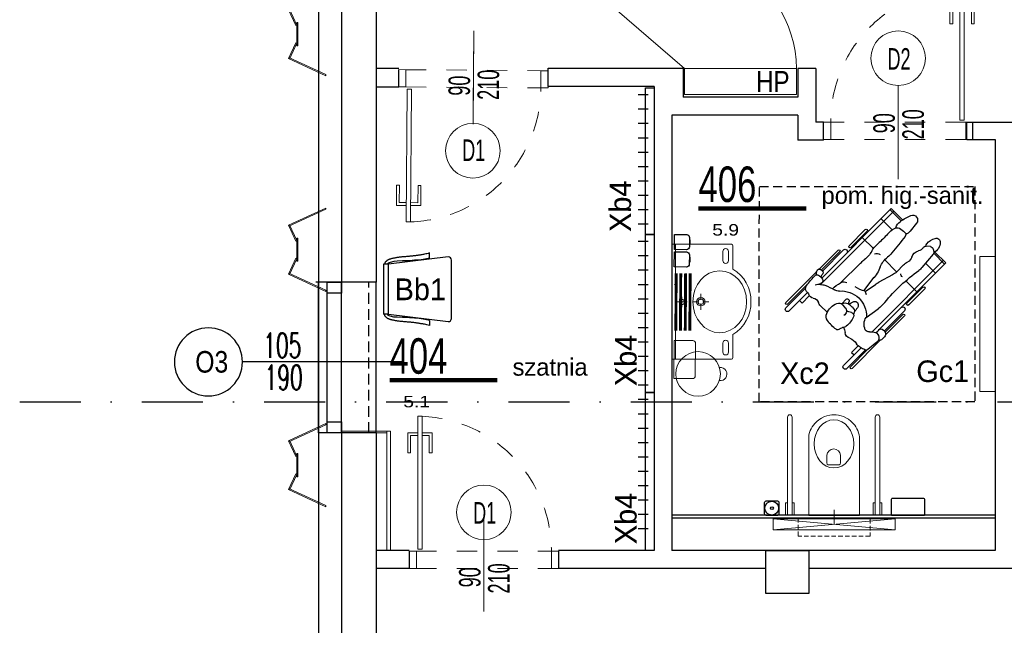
# Model space of a CAD drawing. Header units: millimetres. Extents: x 14495 to 271441, y -21035 to 2232.
# Tile 26 of 227: x 86311 to 86997, y -10084 to -9663. Entities that reach past the tile are written whole.
import ezdxf
from ezdxf.enums import TextEntityAlignment as Align

# ---------------------------------------------------------------- set-up
doc = ezdxf.new("R2010")
doc.units = ezdxf.units.MM
for name, pattern in [('$0$DASHED', [0.75, 0.5, -0.25]), ('DASHDOT', [1, 0.5, -0.25, 0, -0.25]), ('DASHED', [28.222222, 14.111111, -14.111111]), ('DASHED2', [9.525, 6.35, -3.175]), ('HIDDENX2', [0.75, 0.5, -0.25])]:
    doc.linetypes.add(name, pattern=pattern)
for name, color, linetype in [('-- TECH  SYMBOLE', 1, 'Continuous'), ('-- TECH NIEPEŁNOSPRAWNI', 8, 'Continuous'), ('-- TECH SPRZĘT NIEPEŁN', 1, 'Continuous'), ('-TECH SANITARNA', 1, 'Continuous'), ('_1_cienkie', 251, 'Continuous'), ('_A_widok', 1, 'Continuous'), ('a-bloki-drzwi', 52, 'Continuous'), ('a-cienka', 8, 'Continuous'), ('A-POW-NR', 1, 'Continuous'), ('A_bloki-drzwi', 1, 'Continuous'), ('A_BLOKI_KÓŁKO', 1, 'Continuous'), ('A_BLOKI_OPIS', 1, 'Continuous'), ('A_grzejniki', 34, 'Continuous'), ('A_L przerywana', 251, 'HIDDENX2'), ('A_Lcienka', 253, 'Continuous'), ('A_okładzina HPL', 37, 'Continuous'), ('A_OSIE', 252, 'DASHDOT'), ('A_PROJEKTOWANE', 3, 'Continuous'), ('A_SC_DZIAlOWE', 4, 'Continuous'), ('Sc-płyta cemwłókn-stelaz-wzmocnienie', 14, 'Continuous'), ('TECH Meble', 1, 'Continuous'), ('TECH Wyp.drobne', 1, 'Continuous')]:
    doc.layers.add(name, color=color, linetype=linetype)
for name, color, linetype, lineweight in [('03', 2, 'Continuous', 13), ('A-GENM', 2, 'Continuous', 9), ('a_hydrant pożarowy', 242, 'Continuous', 18), ('A_L_CIENKA', 251, 'Continuous', 5), ('A_obudowy G-K', 31, 'Continuous', 0), ('A_SANITARNE', 131, 'Continuous', 15), ('A_Stolarka_drzwi', 1, 'Continuous', 9), ('M_drzwi', 1, 'Continuous', 5), ('P-SANR-FIXT', 2, 'Continuous', 9), ('TECH Wyp-meble nowe', 1, 'Continuous', 30), ('Technologia sanitarne', 1, 'Continuous', 30)]:
    doc.layers.add(name, color=color, linetype=linetype, lineweight=lineweight)
doc.layers.add('A-POW', color=2, linetype='Continuous', plot=False)
doc.styles.add('arial-tab', font='arial.ttf')
doc.styles.add('ARIAL1_2', font='arial.ttf', dxfattribs={"width": 1.2})
doc.styles.add('arialce', font='ARIALN.TTF')
doc.styles.add('cent', font='swissel.ttf')
doc.styles.add('cg', font='GOTHIC.TTF')
doc.styles.add('ROMANS', font='romans', dxfattribs={"width": 0.6})
doc.styles.add('switz721ltexbt', font='swissel.ttf')

# ---------------------------------------------------------------- blocks, each defined once
blk = doc.blocks.new('DRZWI Z OSCIEZNICA NIEOKALAJACA 90')
at = {"linetype": 'DASHED'}
for p, q in [((-12, 5), (-12, 99)), ((0, 5), (0, 99))]:
    blk.add_line(p, q, dxfattribs=at)
at = {"ltscale": 0.05}
blk.add_line((-39.5, 52), (25.59, 52), dxfattribs=at)
for points in [[(-12, 99), (-12, 104), (0, 104), (0, 99)], [(93.91, 9.01), (1.43, 9.01), (1.43, 6.01), (93.91, 6.01)], [(-12, 0), (-12, 5), (0, 5), (0, 0)]]:
    blk.add_lwpolyline(points, close=True)
for points in [[(82.48, 9.01), (82.48, 16.01), (68.48, 16.01), (68.48, 14.01), (80.48, 14.01), (80.48, 9.01)], [(82.48, 6.01), (82.48, -0.99), (68.48, -0.99), (68.48, 1.01), (80.48, 1.01), (80.48, 6.01)]]:
    blk.add_lwpolyline(points)
at = {"linetype": 'DASHED'}
blk.add_arc((0, 5), 94, 2.44751, 90, dxfattribs=at)
blk = doc.blocks.new('SSCVCFDSS')
blk.add_line((0, 50.02), (0, 0))
blk.add_circle((0, -19), 19)
at = {"style": 'ROMANS', "text_generation_flag": 4, "width": 0.6}
blk.add_attdef('FD1-8', text='', height=13, rotation=270, dxfattribs=at).set_placement((6.15, 55.19), align=Align.RIGHT)
for tag, p in [('90', (-8.71, 25.47)), ('200', (8.16, 25.47))]:
    blk.add_attdef(tag, text='', height=13, rotation=270, dxfattribs=at).set_placement(p, align=Align.MIDDLE)
blk.add_attdef('AL6C', text='', height=13, dxfattribs=at).set_placement((-0.56, -18.64), align=Align.MIDDLE)
blk = doc.blocks.new('fghsdx')
at = {"lineweight": 0}
for p, q in [((-37.08, -19.4), (-25.08, 6.6)), ((-36.19, -19.4), (-24.35, 6.26)), ((-14.42, 0.8), (-25.41, 5.87)), ((-14.08, 1.53), (-25.08, 6.6)), ((-16.15, 0.8), (0, 0.8)), ((-16.15, 0.8), (-16.15, 0)), ((-16.15, 0), (0, 0)), ((-14.42, 0.8), (-14.08, 1.53)), ((-2.07, 1.53), (8.92, 6.6)), ((-1.73, 0.8), (-2.07, 1.53)), ((-1.73, 0.8), (9.26, 5.87)), ((0, 0.8), (0, 0)), ((20.04, -19.4), (8.2, 6.26)), ((20.92, -19.4), (8.92, 6.6)), ((-37.08, -19.4), (-36.19, -19.4)), ((20.92, -19.4), (20.04, -19.4))]:
    blk.add_line(p, q, dxfattribs=at)
blk = doc.blocks.new('HJTS')
at = {"color": 8}
blk.add_line((0, 0), (0, 111.34), dxfattribs=at)
at = {"layer": 'A_BLOKI_KÓŁKO', "ltscale": 0.04}
blk.add_circle((0, 135.04), 23.7, dxfattribs=at)
at = {"layer": 'A_BLOKI_OPIS', "style": 'ROMANS'}
for tag, height, width, p in [('O', 20.59, 0.5, (-0.05, 135.67)), ('100', 17.16, 0.6, (-11.49, 86.54)), ('200', 17.16, 0.6, (10.76, 86.54))]:
    blk.add_attdef(tag, text='', height=height, rotation=90, dxfattribs=dict(at, width=width)).set_placement(p, align=Align.MIDDLE)
blk = doc.blocks.new('POW')
at = {"const_width": 5}
blk.add_lwpolyline([(125.3, 0), (0, 0)], dxfattribs=at)
at = {"style": 'switz721ltexbt'}
blk.add_attdef('001', (-1.8, 12.3), '', height=41.2, dxfattribs=at)
blk = doc.blocks.new('krzesło')
at = {"color": 2, "ltscale": 0.1}
for p, q in [((3434.79, -4346.03), (3394.29, -4346.03)), ((3392.04, -4348.28), (3397.14, -4389.9)), ((3431.95, -4389.9), (3437.04, -4348.28)), ((3392.77, -4361.22), (3389.26, -4361.22)), ((3436.3, -4361.22), (3439.81, -4361.22)), ((3431.94, -4389.9), (3397.13, -4389.9)), ((3397.13, -4389.9), (3397.13, -4393.28)), ((3397.13, -4393.28), (3431.94, -4393.28)), ((3431.94, -4389.9), (3431.94, -4393.28))]:
    blk.add_line(p, q, dxfattribs=at)
for points in [[(3389.26, -4361.22), (3389.54, -4362.19), (3389.78, -4363.08), (3389.98, -4363.91), (3390.15, -4364.67), (3390.28, -4365.37), (3390.4, -4366.04), (3390.5, -4366.66), (3390.6, -4367.26), (3390.69, -4367.84), (3390.78, -4368.4), (3390.86, -4368.95), (3390.95, -4369.49), (3391.03, -4370.02), (3391.1, -4370.55), (3391.18, -4371.08), (3391.25, -4371.61), (3391.31, -4372.14), (3391.37, -4372.68), (3391.43, -4373.22), (3391.49, -4373.78), (3391.54, -4374.34), (3391.59, -4374.91), (3391.64, -4375.49), (3391.69, -4376.09), (3391.74, -4376.69), (3391.79, -4377.31), (3391.85, -4377.94), (3391.9, -4378.57), (3391.96, -4379.2), (3392.01, -4379.83), (3392.07, -4380.46), (3392.14, -4381.08), (3392.21, -4381.69), (3392.28, -4382.3), (3392.36, -4382.89), (3392.44, -4383.46), (3392.52, -4384.01), (3392.6, -4384.54), (3392.68, -4385.05), (3392.77, -4385.53), (3392.85, -4385.99), (3392.93, -4386.42), (3393.02, -4386.82), (3393.11, -4387.2), (3393.2, -4387.56), (3393.29, -4387.91), (3393.38, -4388.24), (3393.48, -4388.55), (3393.58, -4388.85), (3393.69, -4389.15), (3393.8, -4389.43), (3393.92, -4389.7), (3394.04, -4389.96), (3394.17, -4390.21), (3394.3, -4390.44), (3394.44, -4390.67), (3394.59, -4390.89), (3394.74, -4391.09), (3394.89, -4391.28), (3395.05, -4391.46), (3395.21, -4391.63), (3395.37, -4391.78), (3395.53, -4391.92), (3395.69, -4392.04), (3395.85, -4392.15), (3396.01, -4392.24), (3396.17, -4392.33), (3396.34, -4392.41), (3396.52, -4392.48), (3396.71, -4392.56), (3396.91, -4392.63), (3397.13, -4392.72)], [(3392.77, -4361.22), (3393.3, -4363.36), (3393.84, -4365.76), (3394.24, -4368.59), (3394.38, -4371.7), (3394.64, -4375.1), (3394.78, -4377.64), (3394.78, -4380.04), (3395.05, -4383.72), (3395.18, -4386.12), (3395.85, -4388.67), (3396.39, -4390.08), (3397.13, -4390.47)], [(3436.3, -4361.22), (3435.77, -4363.36), (3435.23, -4365.76), (3434.83, -4368.59), (3434.69, -4371.7), (3434.43, -4375.1), (3434.29, -4377.64), (3434.29, -4380.04), (3434.02, -4383.72), (3433.89, -4386.12), (3433.22, -4388.67), (3432.68, -4390.08), (3431.94, -4390.47)], [(3439.81, -4361.22), (3439.53, -4362.19), (3439.29, -4363.08), (3439.09, -4363.91), (3438.92, -4364.67), (3438.79, -4365.37), (3438.67, -4366.04), (3438.57, -4366.66), (3438.47, -4367.26), (3438.38, -4367.84), (3438.29, -4368.4), (3438.21, -4368.95), (3438.12, -4369.49), (3438.04, -4370.02), (3437.97, -4370.55), (3437.89, -4371.08), (3437.82, -4371.61), (3437.76, -4372.14), (3437.7, -4372.68), (3437.64, -4373.22), (3437.58, -4373.78), (3437.53, -4374.34), (3437.48, -4374.91), (3437.43, -4375.49), (3437.38, -4376.09), (3437.33, -4376.69), (3437.27, -4377.31), (3437.22, -4377.94), (3437.17, -4378.57), (3437.11, -4379.2), (3437.06, -4379.83), (3436.99, -4380.46), (3436.93, -4381.08), (3436.86, -4381.69), (3436.79, -4382.3), (3436.71, -4382.89), (3436.63, -4383.46), (3436.55, -4384.01), (3436.47, -4384.54), (3436.39, -4385.05), (3436.3, -4385.53), (3436.22, -4385.99), (3436.14, -4386.42), (3436.05, -4386.82), (3435.96, -4387.2), (3435.87, -4387.56), (3435.78, -4387.91), (3435.69, -4388.24), (3435.59, -4388.55), (3435.49, -4388.85), (3435.38, -4389.15), (3435.27, -4389.43), (3435.15, -4389.7), (3435.03, -4389.96), (3434.9, -4390.21), (3434.77, -4390.44), (3434.63, -4390.67), (3434.48, -4390.89), (3434.33, -4391.09), (3434.18, -4391.28), (3434.02, -4391.46), (3433.86, -4391.63), (3433.7, -4391.78), (3433.54, -4391.92), (3433.38, -4392.04), (3433.22, -4392.15), (3433.06, -4392.24), (3432.9, -4392.33), (3432.73, -4392.41), (3432.55, -4392.48), (3432.36, -4392.56), (3432.16, -4392.63), (3431.94, -4392.72)]]:
    blk.add_lwpolyline(points, dxfattribs=at)
for centre, start, end in [((3394.29, -4348.28), 90, 180), ((3434.79, -4348.28), 0, 90)]:
    blk.add_arc(centre, 2.25, start, end, dxfattribs=at)
blk = doc.blocks.new('krzesełko')
at = {"layer": 'TECH Meble'}
blk.add_blockref('krzesło', (-3414.54, 4393.28), dxfattribs=at)
blk = doc.blocks.new('D_wc_holder_ds - BG0900CS-706874-PW_K0')
at = {"layer": 'A-GENM', "color": 1}
for p, q in [((-392.11, 501.61), (-392.11, 493.11)), ((-390.76, 501.61), (-392.11, 501.61)), ((-386.21, 501.61), (-387.56, 501.61)), ((-386.21, 493.11), (-386.21, 501.61))]:
    blk.add_line(p, q, dxfattribs=at)
at = {"layer": 'P-SANR-FIXT', "color": 1}
for p, q in [((-390.76, 561.21), (-390.76, 493.11)), ((-387.56, 493.11), (-387.56, 561.21)), ((-390.76, 493.11), (-394.16, 493.11)), ((-394.16, 493.11), (-394.16, 492.81)), ((-384.16, 493.11), (-387.56, 493.11)), ((-384.16, 492.81), (-384.16, 493.11))]:
    blk.add_line(p, q, dxfattribs=at)
blk.add_arc((-389.16, 561.21), 1.6, 0, 180, dxfattribs=at)
blk = doc.blocks.new('wc inw')
at = {"color": 2, "lineweight": 0}
for p, q in [((-17.77, 0), (17.51, 0)), ((-4.44, -36.51), (-4.44, -41.77)), ((-3.5, -35.21), (4, -35.21)), ((4.94, -36.51), (4.94, -41.77)), ((-17.77, -54.69), (-17.51, -56.08)), ((-17.51, -56.08), (-17.12, -57.53)), ((-17.12, -57.53), (-16.6, -58.93)), ((-16.6, -58.93), (-15.97, -60.29)), ((-15.97, -60.29), (-15.22, -61.59)), ((-15.22, -61.59), (-14.37, -62.83)), ((15.22, -61.59), (14.37, -62.83)), ((15.97, -60.29), (15.22, -61.59)), ((16.6, -58.93), (15.97, -60.29)), ((17.12, -57.53), (16.6, -58.93)), ((17.51, -56.08), (17.12, -57.53)), ((-14.37, -62.83), (-13.41, -63.99)), ((-13.41, -63.99), (-11.77, -65.6)), ((-11.77, -65.6), (-10, -66.94)), ((-10, -66.94), (-8.71, -67.72)), ((-8.71, -67.72), (-6.54, -68.77)), ((8.71, -67.72), (6.54, -68.77)), ((10, -66.94), (8.71, -67.72)), ((11.77, -65.6), (10, -66.94)), ((13.41, -63.99), (11.77, -65.6)), ((14.37, -62.83), (13.41, -63.99)), ((-6.54, -68.77), (-5.07, -69.25)), ((-5.07, -69.25), (-3.02, -69.72)), ((-3.02, -69.72), (-1.52, -69.92)), ((-1.52, -69.92), (0, -70)), ((1.52, -69.92), (0, -70)), ((3.02, -69.72), (1.52, -69.92)), ((5.07, -69.25), (3.02, -69.72)), ((6.54, -68.77), (5.07, -69.25))]:
    blk.add_line(p, q, dxfattribs=at)
at = {"color": 2, "lineweight": 9}
for p, q in [((-17.77, -54.69), (-17.77, 0)), ((17.51, -56.08), (17.51, 0))]:
    blk.add_line(p, q, dxfattribs=at)
at = {"color": 8, "linetype": 'DASHED2', "lineweight": 9, "ltscale": 0.5}
blk.add_lwpolyline([(24.87, 14.5), (24.87, 2.5), (-25.13, 2.5), (-25.13, 14.5)], close=True, dxfattribs=at)
at = {"color": 2, "lineweight": 0}
for centre, radius, start, end in [((-3.24, -36.39), 1.2, 102.23395, 185.88986), ((3.75, -36.39), 1.2, 354.11014, 77.76605), ((0.25, -41.54), 4.7, 182.80221, 357.19779)]:
    blk.add_arc(centre, radius, start, end, dxfattribs=at)
blk.add_ellipse((0.05, -49.75), major_axis=(0, -16.75), ratio=0.823529, dxfattribs=at)
at = {"layer": 'Sc-płyta cemwłókn-stelaz-wzmocnienie', "lineweight": 9}
blk.add_line((-0.13, 6.25), (-0.13, -3.75), dxfattribs=at)
at = {"layer": 'Sc-płyta cemwłókn-stelaz-wzmocnienie', "color": 8, "lineweight": 9}
blk.add_lwpolyline([(-42.63, 2.5), (42.37, 2.5), (42.37, 10), (-42.63, 2.5), (-42.63, 10), (42.37, 2.5), (42.37, 10), (-42.63, 10)], dxfattribs=at)
blk = doc.blocks.new('niepełnosprawny')
at = {"layer": '-- TECH SPRZĘT NIEPEŁN', "color": 8, "linetype": 'DASHED2'}
blk.add_lwpolyline([(0, 0), (150, 0), (150, 150), (0, 150)], close=True, dxfattribs=at)
at = {"color": 252}
for p, q in [((48.81, 78.49), (98.5, 128.03)), ((50.55, 83.75), (96.73, 129.8)), ((103.44, 121.4), (95.9, 128.97)), ((104.29, 122.22), (96.73, 129.8)), ((96.56, 115.8), (89.65, 122.74)), ((102.89, 121.08), (93.5, 113.25)), ((106.38, 121.06), (104.56, 121.48)), ((108.08, 119.1), (108.33, 116.21)), ((67.44, 104.01), (78.65, 115.18)), ((68.64, 102.8), (79.85, 113.97)), ((76.53, 109.66), (84.24, 101.92)), ((124.41, 109.47), (118.88, 105.04)), ((46.67, 87.92), (59.79, 101)), ((48.59, 87.63), (60.89, 99.89)), ((49.48, 87.1), (63.48, 101.06)), ((95.34, 100.38), (90.54, 95.64)), ((125.99, 98.78), (133.76, 90.99)), ((126.68, 99.76), (134.59, 91.82)), ((81.65, 42.57), (132.83, 93.59)), ((88.32, 92.66), (83.28, 83.24)), ((86.14, 43.52), (134.59, 91.82)), ((90.52, 95.62), (98.8, 87.32)), ((119.74, 92.55), (127.51, 84.76)), ((23.27, 64.59), (42.97, 84.23)), ((45.28, 87.25), (43.68, 85.63)), ((48.38, 81.59), (49.73, 82.94)), ((58.81, 74.31), (64.73, 82.64)), ((24.38, 63.49), (36.36, 75.44)), ((41.51, 81.82), (36.44, 75.54)), ((76.71, 73.72), (81.8, 80.85)), ((77.24, 72.74), (86.69, 80.08)), ((106.69, 79.4), (114.39, 71.68)), ((23.2, 60.9), (36.17, 73.83)), ((25.41, 58.69), (37.73, 70.97)), ((34.45, 64.17), (39.01, 68.72)), ((82.76, 56.53), (96.49, 70.37)), ((107.51, 63.82), (118.72, 74.99)), ((108.71, 62.61), (119.92, 73.79)), ((34.45, 64.17), (32.68, 65.94)), ((60.48, 65.72), (62.59, 66.34)), ((66.1, 64.6), (64.24, 66.03)), ((66.22, 64.49), (67.8, 62.74)), ((68.33, 62.01), (69.79, 62.52)), ((67.59, 58), (65.78, 59.63)), ((68.36, 57.02), (68.78, 58.58)), ((68.57, 57.8), (71.18, 60.21)), ((91.02, 43.97), (105.75, 58.66)), ((91.79, 43.32), (104.58, 56.07)), ((92.39, 41.72), (105.68, 54.97)), ((62.36, 47.32), (66.88, 42.58)), ((81.37, 38.77), (82.34, 42.64)), ((81.85, 40.7), (81.48, 44.24)), ((81.79, 41.32), (81.96, 41.14)), ((92.27, 41.46), (91.49, 40.32)), ((68.78, 29.74), (73.88, 34.82)), ((69.17, 18.56), (90.42, 39.75)), ((90.63, 39.78), (89.62, 39.63)), ((63.27, 20.71), (76.18, 33.59)), ((65.48, 18.5), (79.33, 32.31)), ((68.06, 19.67), (82.57, 34.13)), ((68.78, 29.74), (70.54, 27.97))]:
    blk.add_line(p, q, dxfattribs=at)
for centre, radius, start, end in [((111.33, 117.6), 8.42, 92.08012, 152.31761), ((111.13, 123.23), 2.79, 344.08732, 92.08012), ((104.13, 119.6), 1.93, 77.01032, 129.8071), ((105.88, 118.9), 2.21, 4.98343, 77.01032), ((107.45, 119.78), 4.04, 282.63604, 309.80761), ((102.55, 125.67), 11.71, 309.80761, 344.08732), ((-7.73, 182.16), 122.05, 309.07613, 324.40364), ((79.25, 114.58), 0.85, 314.91418, 134.91418), ((100.85, 104.43), 11.48, 129.8071, 144.40364), ((99.03, 112.19), 6.25, 286.02488, 346.99885), ((110.36, 109.57), 5.38, 124.79178, 166.99885), ((105.9, 115.99), 2.44, 304.79178, 4.98343), ((126.57, 106.78), 3.45, 336.88335, 128.67686), ((68.04, 103.4), 0.85, 134.91418, 314.91418), ((88.21, 107.59), 10.14, 314.66024, 335.04139), ((102.23, 101.07), 5.32, 106.02488, 155.04139), ((124.41, 98.13), 8.85, 128.67686, 154.46345), ((97.6, 119.15), 34.95, 323.17522, 336.88335), ((60.34, 100.44), 0.781, 314.91418, 134.91418), ((64.58, 99.95), 1.56, 314.91418, 134.91418), ((89.04, 101.08), 2.52, 214.29127, 270.22754), ((249.89, -78.93), 225.21, 126.75321, 130.49717), ((116.44, 99.76), 2.19, 46.20224, 126.75321), ((107.46, 90.39), 15.16, 28.39645, 46.20224), ((117.64, 95.9), 3.59, 329.74965, 28.39645), ((118.44, 103.54), 8.91, 287.5671, 323.17522), ((99.28, 86.8), 12.43, 134.66024, 151.85869), ((87.4, 100.04), 17.08, 292.3021, 320.97017), ((118.76, 74.62), 23.29, 130.49717, 140.97017), ((160.39, 39.43), 66.23, 131.21661, 139.41173), ((103.91, 103.91), 19.48, 311.21661, 329.74965), ((44.6, 79.33), 3.97, 23.05759, 141.08794), ((45.49, 83.83), 2.56, 135.2876, 199.01047), ((46.91, 85.64), 2.29, 95.91237, 135.2876), ((47.07, 84.08), 3.86, 21.62132, 95.91237), ((51.53, 79.78), 3.63, 119.32322, 158.59706), ((48.74, 84.75), 2.06, 299.32322, 21.62132), ((84.46, 68.62), 24.2, 129.07613, 144.59912), ((64.04, 93.53), 21.81, 324.48977, 331.85869), ((105.55, 55.79), 30.75, 112.3021, 130.58215), ((98.17, 81.67), 5.1, 343.60718, 29.25003), ((95.54, 94.99), 19.16, 299.08405, 319.41173), ((37.8, 74.45), 1.75, 141.08794, 213.46714), ((41.65, 78.08), 7.18, 349.46271, 23.05759), ((51.38, 76.27), 2.72, 169.46271, 244.85859), ((114.36, 61.15), 19.56, 119.08405, 142.3635), ((21.26, 63.51), 18.09, 22.06272, 33.46714), ((42.99, 72.32), 5.36, 202.06272, 241.48362), ((54.05, 81.97), 9.02, 244.85859, 301.85935), ((59.57, 57.07), 17.61, 355.5754, 91.59996), ((70.78, 58.8), 10.8, 113.38218, 135.15225), ((67.46, 66.49), 2.42, 342.20914, 113.38218), ((82.24, 90.41), 17.58, 244.2845, 252.73045), ((94.58, 77.41), 17.97, 192.18819, 216.13373), ((75.87, 90.84), 29.05, 315.22621, 322.3635), ((119.32, 74.39), 0.85, 314.91418, 134.91418), ((23.83, 64.04), 0.781, 134.91418, 314.91418), ((36.54, 60.45), 8.14, 18.43079, 61.48362), ((48.96, 64.59), 4.95, 198.43079, 262.43639), ((66.49, 49.45), 17.71, 114.50055, 141.32408), ((60.04, 63.6), 2.17, 14.08424, 114.50055), ((97.1, 72.89), 36.04, 194.08424, 199.79898), ((63.11, 64.55), 1.86, 52.43731, 106.28539), ((65.53, 63.87), 0.929, 42.01996, 52.43731), ((64.49, 59.76), 4.45, 344.63926, 42.01996), ((61.22, 68.49), 8.97, 318.62175, 342.20914), ((70.25, 61.22), 1.38, 312.74136, 109.1452), ((108.11, 63.22), 0.85, 134.91418, 314.91418), ((24.3, 59.8), 1.56, 134.91418, 314.91418), ((46.78, 48.12), 11.66, 64.63985, 82.43639), ((52.03, 54.54), 1.84, 135.86772, 215.1309), ((48.23, 58.22), 3.45, 315.86772, 356.24313), ((56.18, 57.7), 4.51, 141.32408, 176.24313), ((63.24, 57.1), 3.58, 44.91418, 150.35184), ((65.2, 55.34), 3.58, 337.28809, 47.94867), ((82.68, 55.29), 5.58, 175.5754, 210.55823), ((62.59, 66.81), 22.64, 315.48401, 332.98863), ((78.06, 58.83), 5.46, 340.01907, 23.74165), ((104.65, 59.76), 1.56, 314.91418, 134.91418), ((105.13, 55.52), 0.781, 314.91418, 134.91418), ((70.93, 67.84), 24.94, 215.1309, 234.95846), ((56.31, 59.06), 13.21, 293.04769, 337.28809), ((39.97, 30.07), 44.02, 20.73135, 30.55823), ((59.51, 51.55), 5.05, 234.95846, 293.04769), ((70.93, 46.43), 5.58, 223.63329, 251.37717), ((75.82, 43.64), 5.69, 6.0149, 20.73135), ((84.4, 42.12), 2.13, 59.26703, 165.94326), ((81.38, 37.04), 8.04, 31.20323, 59.26703), ((86.67, 45.33), 2.41, 274.40357, 322.74072), ((86.68, 40.25), 1.84, 314.20948, 31.20323), ((89.64, 43.07), 1.32, 82.69415, 142.74072), ((89.4, 41.25), 3.15, 19.32062, 82.69415), ((91.5, 41.99), 0.934, 325.61322, 19.32062), ((67.69, 36.81), 4.56, 8.04568, 71.37717), ((75.93, 37.98), 3.76, 188.04568, 250.12907), ((72.79, 29.3), 5.46, 41.141, 70.12907), ((31.71, 96.75), 80.67, 308.45986, 314.20948), ((89.46, 40.71), 1.1, 211.33272, 278.71916), ((90.44, 41.04), 1.28, 278.71916, 325.61322), ((78.49, 34.28), 2.1, 221.141, 280.32649), ((77.64, 38.93), 6.83, 280.32649, 308.45986), ((64.37, 19.61), 1.56, 134.91418, 314.91418), ((68.61, 19.12), 0.781, 134.91418, 314.91418)]:
    blk.add_arc(centre, radius, start, end, dxfattribs=at)
blk = doc.blocks.new('umywalka vb npnsp')
at = {"layer": 'A_SANITARNE', "color": 1}
for p, q in [((364034, 420745), (364034, 420781.5)), ((364034, 420745), (363997.5, 420745)), ((364034, 420745), (364034, 420708.5)), ((364034, 420745), (364070.5, 420745)), ((364032.5, 420626), (364032.5, 420668.5)), ((364019.5, 420613), (363977, 420613)), ((364032.5, 420600), (364032.5, 420557.5)), ((364045.5, 420613), (364088, 420613))]:
    blk.add_line(p, q, dxfattribs=at)
at = {"layer": 'A_SANITARNE', "color": 2}
for p, q in [((363682.5, 420460), (363745, 420460)), ((364382.5, 420460), (364320, 420460)), ((363745, 420420), (363682.5, 420420)), ((364320, 420420), (364382.5, 420420))]:
    blk.add_line(p, q, dxfattribs=at)
blk.add_lwpolyline([(363632.5, 420814), (363632.5, 420400, 0.368325), (363644, 420390), (363804.5, 420390, 0.267589), (364032.5, 420264), (364032.5, 420264, 0.267589), (364260.5, 420390), (364421, 420390, 0.368325), (364432.5, 420400), (364432.5, 420814), (363632.5, 420814)], format="xyb", dxfattribs=at)
blk.add_lwpolyline([(363632.5, 420814), (364432.5, 420814), (364432.5, 420789.5), (363632.5, 420789.5)], close=True, dxfattribs=at)
at = {"layer": 'A_SANITARNE', "color": 1}
for centre, radius in [((364034, 420745), 18.5), ((364032.5, 420613), 29), ((364032.5, 420613), 19)]:
    blk.add_circle(centre, radius, dxfattribs=at)
at = {"layer": 'A_SANITARNE', "color": 2}
for centre, start, end in [((363682.5, 420440), 90, 270), ((363745, 420440), 270, 90), ((364320, 420440), 90, 270), ((364382.5, 420440), 270, 90)]:
    blk.add_arc(centre, 20, start, end, dxfattribs=at)
blk.add_ellipse((364032.5, 420481.5), major_axis=(-215, 0), ratio=0.872093, dxfattribs=at)

msp = doc.modelspace()

# ---------------------------------------------------------------- linework, layer by layer
at = {"layer": '-TECH SANITARNA', "color": 1, "linetype": '$0$DASHED', "ltscale": 5, "const_width": 2}
for points in [[(86768.02, -9879.33), (86768.27, -9839.33)], [(86771.21, -9879.35), (86771.45, -9839.35)], [(86774.58, -9879.37), (86774.83, -9839.37)], [(86774.58, -9879.37), (86774.83, -9839.37)]]:
    msp.add_lwpolyline(points, dxfattribs=at)
at = {"layer": '-TECH SANITARNA', "color": 1, "const_width": 2}
msp.add_lwpolyline([(86777.76, -9879.39), (86778.01, -9839.39)], dxfattribs=at)
msp.add_lwpolyline([(86777.76, -9879.39), (86778.01, -9839.39)], dxfattribs=at)
at = {"color": 1}
for points in [[(86748.83, -9715.26), (86741.83, -9715.26)], [(86748.83, -9725.26), (86741.83, -9725.26)], [(86748.83, -9735.26), (86741.83, -9735.26)], [(86748.83, -9745.26), (86741.83, -9745.26)], [(86748.83, -9755.26), (86741.83, -9755.26)], [(86748.83, -9765.26), (86741.83, -9765.26)], [(86748.83, -9775.26), (86741.83, -9775.26)], [(86748.83, -9785.26), (86741.83, -9785.26)], [(86748.83, -9795.26), (86741.83, -9795.26)], [(86748.83, -9805.26), (86741.83, -9805.26)], [(86748.83, -9817.33), (86741.83, -9817.33)], [(86748.83, -9827.33), (86741.83, -9827.33)], [(86748.83, -9837.33), (86741.83, -9837.33)], [(86748.83, -9847.33), (86741.83, -9847.33)], [(86748.83, -9857.33), (86741.83, -9857.33)], [(86748.83, -9867.33), (86741.83, -9867.33)], [(86748.83, -9877.33), (86741.83, -9877.33)], [(86748.83, -9887.33), (86741.83, -9887.33)], [(86748.83, -9897.33), (86741.83, -9897.33)], [(86748.83, -9907.33), (86741.83, -9907.33)], [(86748.83, -9917.33), (86741.83, -9917.33)], [(86748.83, -9927.33), (86741.83, -9927.33)], [(86748.83, -9937.33), (86741.83, -9937.33)], [(86748.83, -9947.33), (86741.83, -9947.33)], [(86748.83, -9957.33), (86741.83, -9957.33)], [(86748.83, -9967.33), (86741.83, -9967.33)], [(86748.83, -9977.33), (86741.83, -9977.33)], [(86748.83, -9987.33), (86741.83, -9987.33)], [(86748.83, -9997.33), (86741.83, -9997.33)], [(86748.83, -10007.33), (86741.83, -10007.33)], [(86748.83, -10017.33), (86741.83, -10017.33)]]:
    msp.add_lwpolyline(points, dxfattribs=at)
for points in [[(86752.83, -9812.33), (86746.83, -9812.33), (86746.83, -9710.26), (86752.83, -9710.26)], [(86752.83, -9922.33), (86746.83, -9922.33), (86746.83, -9812.33), (86752.83, -9812.33)], [(86752.83, -10032.33), (86746.83, -10032.33), (86746.83, -9922.33), (86752.83, -9922.33)]]:
    msp.add_lwpolyline(points, close=True, dxfattribs=at)
at = {"layer": '03', "color": 1}
msp.add_lwpolyline([(86781.79, -9888.22), (86781.57, -9910.72, -0.414214), (86779.55, -9912.7), (86766.56, -9912.57), (86766.81, -9886.07), (86779.81, -9886.2, -0.414214)], format="xyb", close=True, dxfattribs=at)
msp.add_circle((86783.54, -9909.39), 15.5, dxfattribs=at)
msp.add_circle((86783.54, -9909.39), 15.5, dxfattribs=at)
msp.add_arc((86799.04, -9909.57), 4.56, 260.8922, 97.79864, dxfattribs=at)
msp.add_arc((86799.04, -9909.57), 4.56, 260.8922, 97.79864, dxfattribs=at)
at = {"layer": '_1_cienkie'}
msp.add_line((86535.26, -9845.47), (86517.26, -9845.47), dxfattribs=at)
msp.add_line((86535.26, -9845.47), (86517.26, -9845.47), dxfattribs=at)
at = {"layer": '_A_widok'}
for p, q in [((86519.26, -9950.47), (86519.26, -9845.47)), ((86559.26, -9950.54), (86559.26, -9845.47)), ((86559.26, -9950.54), (86559.26, -9845.47)), ((86990.69, -10007.83), (86765.69, -10007.83)), ((86990.69, -10009.83), (86765.69, -10009.83))]:
    msp.add_line(p, q, dxfattribs=at)
at = {"layer": 'a-cienka'}
for p, q in [((86519.26, -8824.83), (86519.26, -10603.63)), ((86534.54, -9845.46), (86517.26, -9845.47)), ((86535.26, -9845.47), (86517.26, -9845.47)), ((86535.26, -9950.54), (86519.26, -9950.47)), ((86535.26, -9950.54), (86519.26, -9950.54))]:
    msp.add_line(p, q, dxfattribs=at)
at = {"layer": 'A_bloki-drzwi'}
for p, q in [((86525.26, -9950.54), (86525.26, -9845.54)), ((86525.26, -9950.54), (86525.26, -9845.54)), ((86535.26, -9950.54), (86535.26, -9845.54)), ((86535.26, -9950.54), (86535.26, -9845.54))]:
    msp.add_line(p, q, dxfattribs=at)
for points in [[(86525.26, -9853.34), (86525.26, -9845.47), (86535.26, -9845.47), (86535.26, -9853.34)], [(86525.26, -9853.34), (86525.26, -9845.47), (86535.26, -9845.47), (86535.26, -9853.34)], [(86525.26, -9950.54), (86525.26, -9942.67), (86535.26, -9942.67), (86535.26, -9950.54)], [(86525.26, -9950.54), (86525.26, -9942.67), (86535.26, -9942.67), (86535.26, -9950.54)]]:
    msp.add_lwpolyline(points, close=True, dxfattribs=at)
at = {"layer": 'A_grzejniki', "color": 0, "linetype": 'Continuous', "lineweight": 13}
msp.add_line((86865.56, -9709.33), (86865.56, -9729.33), dxfattribs=at)
at = {"layer": 'a_hydrant pożarowy', "lineweight": 5, "ltscale": 2}
msp.add_lwpolyline([(86774.07, -9696.93), (86852.07, -9696.93), (86852.07, -9714.93), (86774.07, -9714.93)], close=True, dxfattribs=at)
at = {"layer": 'A_L przerywana', "ltscale": 15}
msp.add_line((86554.26, -9950.54), (86554.26, -9845.47), dxfattribs=at)
at = {"layer": 'A_Lcienka', "linetype": 'Continuous', "lineweight": 5}
msp.add_line((86774.07, -9696.93), (86714.99, -9646), dxfattribs=at)
msp.add_arc((86774.07, -9696.93), 78, 0, 139.23749, dxfattribs=at)
at = {"layer": 'A_obudowy G-K', "lineweight": 5}
for p, q in [((86569.26, -9949.27), (86535.26, -9949.27)), ((86559.26, -9950.54), (86566.76, -9950.54))]:
    msp.add_line(p, q, dxfattribs=at)
for points in [[(86566.76, -10032.33), (86566.76, -9949.28)], [(86569.26, -10032.33), (86569.26, -9949.27)]]:
    msp.add_lwpolyline(points, dxfattribs=at)
at = {"layer": 'A_OSIE', "ltscale": 85}
msp.add_line((86311.12, -9928.86), (88237.2, -9928.86), dxfattribs=at)
at = {"layer": 'A_PROJEKTOWANE'}
for p, q in [((86535.26, -9650.61), (86535.26, -9845.47)), ((86559.26, -9650.61), (86559.26, -9845.47)), ((86559.26, -9845.47), (86534.26, -9845.47)), ((86548.26, -9845.47), (86534.26, -9845.47)), ((86559.26, -9845.47), (86534.26, -9845.47)), ((86548.26, -9845.47), (86534.26, -9845.47)), ((86559.26, -9845.47), (86535.26, -9845.47)), ((86548.26, -9845.47), (86535.26, -9845.47)), ((86559.26, -9845.47), (86535.26, -9845.47)), ((86559.26, -9950.54), (86535.26, -9950.54)), ((86559.26, -9950.54), (86535.26, -9950.54)), ((86535.26, -9950.54), (86535.26, -10583.83)), ((86559.26, -9950.54), (86559.26, -10014.83)), ((86559.26, -10014.83), (86559.26, -10559.83))]:
    msp.add_line(p, q, dxfattribs=at)
msp.add_lwpolyline([(86830.74, -10032.33), (86860.74, -10032.33), (86860.74, -10062.33), (86830.74, -10062.33), (86830.74, -10032.33)], dxfattribs=at)
msp.add_lwpolyline([(86830.74, -10032.33), (86860.74, -10032.33), (86860.74, -10062.33), (86830.74, -10062.33), (86830.74, -10032.33)], dxfattribs=at)
at = {"layer": 'A_SANITARNE'}
msp.add_rational_spline([(86767.19, -9847.06), (86767.11, -9847.06), (86767.04, -9847.13), (86767.04, -9847.21)], [1, 0.804737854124, 0.804737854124, 1], degree=3, dxfattribs=at)
at = {"layer": 'A_SC_DZIAlOWE'}
for p, q in [((86575.07, -9696.83), (86559.26, -9696.83)), ((86575.08, -9709.83), (86575.07, -9697.78)), ((86679.07, -9709.33), (86679.06, -9696.69)), ((86679.06, -9708.83), (86679.07, -9696.78)), ((86773.06, -9696.83), (86679.06, -9696.83)), ((86773.06, -9696.83), (86773.06, -9716.83)), ((86865.56, -9696.83), (86853.06, -9696.83)), ((86853.06, -9696.83), (86853.06, -9716.83)), ((86865.56, -9696.83), (86865.56, -9734.33)), ((86575.08, -9709.83), (86559.26, -9709.83)), ((86752.83, -9709.33), (86679.07, -9709.33)), ((86752.83, -9709.33), (86752.83, -10032.33)), ((86853.06, -9709.33), (86853.06, -9716.83)), ((86807.03, -9716.83), (86773.06, -9716.83)), ((86853.06, -9716.83), (86807.03, -9716.83)), ((86765.33, -9729.33), (86765.33, -10032.33)), ((86853.06, -9729.33), (86765.33, -9729.33)), ((86853.06, -9729.33), (86853.06, -9746.83)), ((86870.87, -9734.33), (86865.56, -9734.33)), ((86870.87, -9746.83), (86870.87, -9734.33)), ((86970.61, -9746.33), (86970.6, -9734.19)), ((86970.62, -9734.33), (87018.64, -9734.33)), ((86974.86, -9746.33), (86974.87, -9734.28)), ((86870.87, -9746.83), (86853.06, -9746.83)), ((86970.61, -9746.33), (86990.33, -9746.33)), ((86990.33, -9746.33), (86990.33, -10032.33)), ((86582.37, -10032.33), (86559.26, -10032.33)), ((86582.37, -10032.83), (86582.36, -10044.87)), ((86686.36, -10032.83), (86686.35, -10044.97)), ((86686.35, -10032.83), (86686.36, -10044.87)), ((86752.83, -10032.33), (86686.36, -10032.33)), ((86990.33, -10032.33), (86765.33, -10032.33)), ((86582.36, -10044.83), (86559.26, -10044.83)), ((86582.36, -10044.83), (86559.26, -10044.83)), ((86830.74, -10044.83), (86686.35, -10044.83)), ((87431.76, -10044.83), (86860.74, -10044.83))]:
    msp.add_line(p, q, dxfattribs=at)
at = {"layer": 'TECH Wyp-meble nowe', "color": 2, "linetype": 'Continuous', "lineweight": 13}
msp.add_lwpolyline([(86990.33, -9921.61), (86990.33, -9827.61), (86979.83, -9827.61), (86979.83, -9921.61)], close=True, dxfattribs=at)
at = {"layer": 'TECH Wyp.drobne', "color": 1}
for points in [[(86777.56, -9814.48), (86777.51, -9820.98, -0.414214), (86775.49, -9822.97), (86766.99, -9822.9), (86767.08, -9812.4), (86775.58, -9812.47, -0.414214)], [(86777.56, -9814.48), (86777.51, -9820.98, -0.414214), (86775.49, -9822.97), (86766.99, -9822.9), (86767.08, -9812.4), (86775.58, -9812.47, -0.414214)], [(86777.46, -9826.55), (86777.41, -9833.05, -0.414214), (86775.4, -9835.03), (86766.9, -9834.96), (86766.98, -9824.46), (86775.48, -9824.53, -0.414214)], [(86777.46, -9826.55), (86777.41, -9833.05, -0.414214), (86775.4, -9835.03), (86766.9, -9834.96), (86766.98, -9824.46), (86775.48, -9824.53, -0.414214)], [(86919.15, -9995.89), (86940.15, -9995.89, -0.414214), (86941.15, -9996.89), (86941.15, -10007.89), (86918.15, -10007.89), (86918.15, -9996.89, -0.414214)], [(86919.15, -9995.89), (86940.15, -9995.89, -0.414214), (86941.15, -9996.89), (86941.15, -10007.89), (86918.15, -10007.89), (86918.15, -9996.89, -0.414214)], [(86830.85, -9997.86), (86838.85, -9997.86, -0.414214), (86839.85, -9998.86), (86839.85, -10006.86, -0.414214), (86838.85, -10007.86), (86830.85, -10007.86, -0.414214), (86829.85, -10006.86), (86829.85, -9998.86, -0.414214)], [(86830.85, -9997.86), (86838.85, -9997.86, -0.414214), (86839.85, -9998.86), (86839.85, -10006.86, -0.414214), (86838.85, -10007.86), (86830.85, -10007.86, -0.414214), (86829.85, -10006.86), (86829.85, -9998.86, -0.414214)]]:
    msp.add_lwpolyline(points, format="xyb", close=True, dxfattribs=at)
for points in [[(86777.55, -9816.18), (86777.52, -9819.28), (86778.07, -9819.29), (86778.1, -9816.19)], [(86777.55, -9816.18), (86777.52, -9819.28), (86778.07, -9819.29), (86778.1, -9816.19)], [(86777.45, -9828.25), (86777.43, -9831.35), (86777.98, -9831.35), (86778, -9828.25)], [(86777.45, -9828.25), (86777.43, -9831.35), (86777.98, -9831.35), (86778, -9828.25)]]:
    msp.add_lwpolyline(points, close=True, dxfattribs=at)
for centre, radius in [((86834.85, -10002.86), 4.78), ((86834.85, -10002.86), 4.78), ((86834.93, -10002.86), 1)]:
    msp.add_circle(centre, radius, dxfattribs=at)

# ---------------------------------------------------------------- block references
at = {"layer": '-- TECH NIEPEŁNOSPRAWNI', "xscale": -1, "rotation": 269.996069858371}
msp.add_blockref('niepełnosprawny', (86826.16, -9928.89), dxfattribs=at)
at = {"layer": 'a-bloki-drzwi'}
ref = msp.add_blockref('HJTS', (86577.58, -9901.06), dxfattribs=dict(at, xscale=-1, rotation=90.00000000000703))
ref.add_attrib('O', 'O3', dxfattribs={"layer": 'A_BLOKI_OPIS', "extrusion": (0, 0, -1), "height": 15, "style": 'arialce', "text_generation_flag": 2}).set_placement((-86444.85, -9901.01), align=Align.MIDDLE)
ref.add_attrib('100', '105', dxfattribs={"layer": 'A_BLOKI_OPIS', "extrusion": (0, 0, -1), "height": 17.16, "style": 'ROMANS', "text_generation_flag": 2, "width": 0.6}).set_placement((-86493.98, -9889.57), align=Align.MIDDLE)
ref.add_attrib('200', '190', dxfattribs={"layer": 'A_BLOKI_OPIS', "extrusion": (0, 0, -1), "height": 17.16, "style": 'ROMANS', "text_generation_flag": 2, "width": 0.6}).set_placement((-86494.96, -9911.83), align=Align.MIDDLE)
at = {"layer": 'A-POW-NR'}
ref = msp.add_blockref('POW', (86783.8, -9794.31), dxfattribs=dict(at, xscale=0.6, yscale=0.6, zscale=0.6))
ref.add_attrib('88,88', '5.9', dxfattribs={"layer": 'A-POW', "height": 8, "style": 'ARIAL1_2', "width": 1.2}).set_placement((86812.02, -9813.16), align=Align.RIGHT)
ref.add_attrib('POKOJ', 'pom. hig.-sanit. ', (86869.47, -9791.1), dxfattribs={"layer": 'A-POW', "height": 12, "style": 'arialce', "width": 1.2})
ref.add_attrib('001', '406', (86783.8, -9789.79), dxfattribs={"layer": '0', "height": 24.71, "style": 'switz721ltexbt', "width": 0.7})
ref = msp.add_blockref('POW', (86568.65, -9913.83), dxfattribs=dict(at, xscale=0.6, yscale=0.6, zscale=0.6))
ref.add_attrib('88,88', '5.1', dxfattribs={"layer": 'A-POW', "height": 8, "style": 'ARIAL1_2', "width": 1.2}).set_placement((86596.87, -9932.68), align=Align.RIGHT)
ref.add_attrib('POKOJ', 'szatnia', (86654.33, -9910.62), dxfattribs={"layer": 'A-POW', "height": 12, "style": 'arialce', "width": 1.2})
ref.add_attrib('001', '404', (86568.65, -9909.31), dxfattribs={"layer": '0', "height": 24.71, "style": 'switz721ltexbt', "width": 0.7})
at = {"layer": 'A_L_CIENKA', "linetype": 'Continuous', "lineweight": 13, "rotation": 270}
msp.add_blockref('krzesełko', (86564.49, -9850.53), dxfattribs=at)
at = {"layer": 'A_okładzina HPL', "lineweight": 0, "rotation": 90.00000000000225}
for p in [(86504.86, -9664.89), (86504.86, -9814.89), (86504.86, -9964.89)]:
    msp.add_blockref('fghsdx', p, dxfattribs=at)
at = {"layer": 'A_SANITARNE', "xscale": -0.1, "yscale": 0.1, "zscale": 0.1, "rotation": 89.99999999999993}
msp.add_blockref('umywalka vb npnsp', (128846.73, 26544.03), dxfattribs=at)
at = {"layer": 'A_Stolarka_drzwi'}
for p, rotation in [((86974.86, -9734.33), 89.9999999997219), ((86575.02, -9709.68), 269.5804440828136)]:
    msp.add_blockref('DRZWI Z OSCIEZNICA NIEOKALAJACA 90', p, dxfattribs=dict(at, rotation=rotation))
at = {"layer": 'A_Stolarka_drzwi', "xscale": -1, "rotation": 270.0000000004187}
msp.add_blockref('DRZWI Z OSCIEZNICA NIEOKALAJACA 90', (86582.36, -10032.83), dxfattribs=at)
at = {"layer": 'M_drzwi'}
ref = msp.add_blockref('SSCVCFDSS', (86922.86, -9708.74), dxfattribs=dict(at, rotation=180.0000000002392))
ref.add_attrib('90', '210', dxfattribs={"layer": '0', "height": 15, "rotation": 270, "style": 'cent', "text_generation_flag": 6, "width": 0.6}).set_placement((86933.24, -9735.72), align=Align.MIDDLE)
ref.add_attrib('200', '90', dxfattribs={"layer": '0', "height": 15, "rotation": 270, "style": 'cent', "text_generation_flag": 6, "width": 0.6}).set_placement((86913.02, -9734.96), align=Align.MIDDLE)
ref.add_attrib('AL6C', 'D2', dxfattribs={"layer": '0', "height": 15, "style": 'arial-tab', "width": 0.6}).set_placement((86923.42, -9690.1), align=Align.MIDDLE)
ref = msp.add_blockref('SSCVCFDSS', (86626.84, -9735.11), dxfattribs=dict(at, xscale=-1, rotation=359.5804440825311))
ref.add_attrib('90', '210', dxfattribs={"layer": '0', "height": 15, "rotation": 89.58044, "style": 'cent', "width": 0.6}).set_placement((86637.42, -9708.21), align=Align.MIDDLE)
ref.add_attrib('200', '90', dxfattribs={"layer": '0', "height": 15, "rotation": 89.58044, "style": 'cent', "width": 0.6}).set_placement((86617.2, -9708.81), align=Align.MIDDLE)
ref.add_attrib('AL6C', 'D1', dxfattribs={"layer": '0', "height": 15, "rotation": 359.58044, "style": 'arial-tab', "width": 0.6}).set_placement((86627.26, -9753.76), align=Align.MIDDLE)
ref = msp.add_blockref('SSCVCFDSS', (86634.36, -10024.74), dxfattribs=dict(at, rotation=180.0000000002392))
ref.add_attrib('90', '210', dxfattribs={"layer": '0', "height": 15, "rotation": 270, "style": 'cent', "text_generation_flag": 6, "width": 0.6}).set_placement((86644.74, -10051.72), align=Align.MIDDLE)
ref.add_attrib('200', '90', dxfattribs={"layer": '0', "height": 15, "rotation": 270, "style": 'cent', "text_generation_flag": 6, "width": 0.6}).set_placement((86624.53, -10050.96), align=Align.MIDDLE)
ref.add_attrib('AL6C', 'D1', dxfattribs={"layer": '0', "height": 15, "style": 'arial-tab', "width": 0.6}).set_placement((86634.92, -10006.1), align=Align.MIDDLE)
at = {"layer": 'TECH Wyp.drobne', "color": 1, "xscale": -1, "rotation": 359.9965001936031}
for p in [(86458.24, -10500.64), (86458.24, -10500.64), (86458.24, -10500.64), (86519.24, -10500.65), (86519.24, -10500.65), (86519.24, -10500.65)]:
    msp.add_blockref('D_wc_holder_ds - BG0900CS-706874-PW_K0', p, dxfattribs=at)
at = {"layer": 'Technologia sanitarne'}
for rotation in [179.9925467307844, 179.9925467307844, 179.9925467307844, 179.9960466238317, 179.9960466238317]:
    msp.add_blockref('wc inw', (86878.19, -10007.84), dxfattribs=dict(at, rotation=rotation))

# ---------------------------------------------------------------- texts
at = {"layer": '-- TECH  SYMBOLE', "color": 1, "style": 'cg'}
for p in [(86736.87, -9810.52), (86736.87, -9810.66), (86740.7, -9917.8), (86740.7, -9917.95), (86740.7, -10027.8), (86740.7, -10027.95)]:
    msp.add_text('Xb4', height=15, rotation=90, dxfattribs=at).set_placement(p)
for s, p in [('Bb1', (86572.25, -9857.98)), ('Bb1', (86572.25, -9858.13)), ('Gc1', (86935.46, -9915.05)), ('Xc2', (86840.61, -9916.45))]:
    msp.add_text(s, height=15, dxfattribs=at).set_placement(p)
at = {"layer": 'a_hydrant pożarowy', "insert": (86823.91, -9713.33), "char_height": 14.6667, "width": 36.0259, "attachment_point": 7, "rotation": 359.95662, "style": 'arialce'}
msp.add_mtext('{\\fArial Narrow|b0|i0|c238|p34;HP}', dxfattribs=at)

doc.saveas('drawing.dxf')
